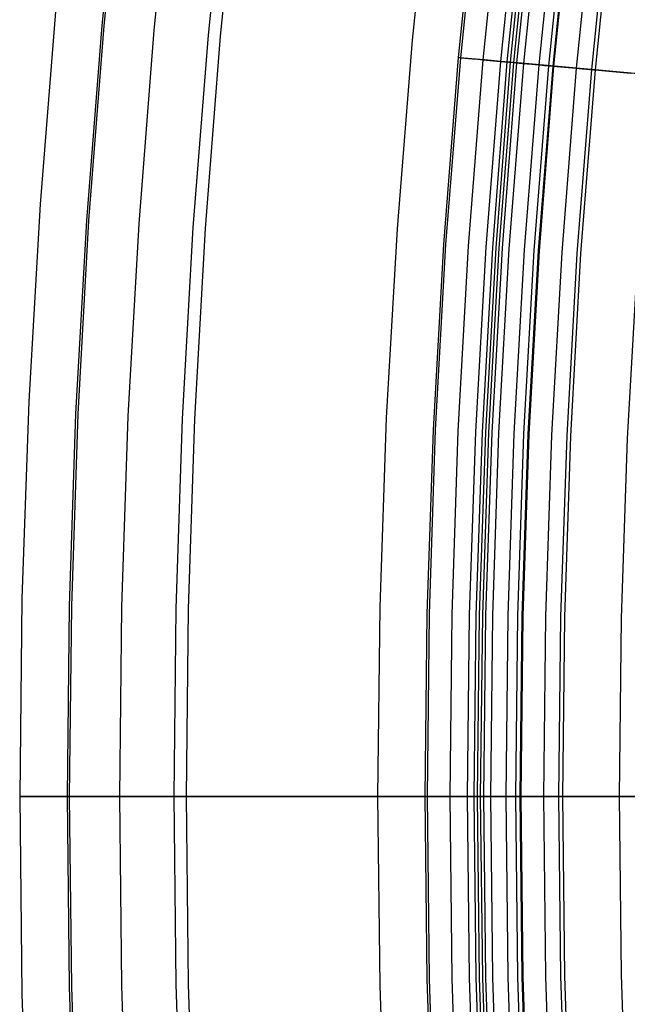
# Model space of a CAD drawing. Header units: millimetres. Extents: x -14 to 488, y -50 to 50.
# Tile 103 of 256: x 261.59 to 264.14, y -0.87 to 3.26. Entities that reach past the tile are written whole.
import ezdxf

# ---------------------------------------------------------------- set-up
doc = ezdxf.new("R2010")
doc.units = ezdxf.units.MM
doc.header["$MEASUREMENT"] = 0
doc.layers.add('Default', color=7, linetype='Continuous')

msp = doc.modelspace()

# ---------------------------------------------------------------- linework, layer by layer
at = {"layer": 'Default'}
for points in [[(263.5303, 11.6897), (263.257, 10.8546), (263.004, 10.0132), (262.7714, 9.1659), (262.5594, 8.3132), (262.3682, 7.4556), (262.1978, 6.5936), (262.0563, 5.777), (261.9336, 4.9573), (261.8297, 4.135), (261.7445, 3.3106), (261.6782, 2.4845), (261.6308, 1.657), (261.6024, 0.8287), (261.5929, 0)], [(264.1075, 0), (264.1158, 0.7476), (264.141, 1.5016), (264.1835, 2.2615), (264.2438, 3.0266), (264.3222, 3.7966), (264.4191, 4.5707), (264.5349, 5.3485), (264.6699, 6.1292), (264.8244, 6.9123), (264.9987, 7.6969), (265.1931, 8.4826), (265.4078, 9.2684), (265.6429, 10.0537), (265.8987, 10.8377), (266.1752, 11.6197)], [(261.7927, 0), (261.8016, 0.799), (261.8285, 1.6048), (261.8739, 2.4169), (261.9383, 3.2346), (262.0221, 4.0575), (262.1257, 4.8849), (262.2494, 5.7161), (262.3937, 6.5504), (262.5588, 7.3873), (262.7451, 8.2259), (262.9529, 9.0655), (263.1823, 9.9053), (263.4336, 10.7446), (263.7069, 11.5825)], [(261.8019, 0), (261.8107, 0.7988), (261.8377, 1.6044), (261.8831, 2.4163), (261.9475, 3.2338), (262.0312, 4.0565), (262.1348, 4.8836), (262.2585, 5.7146), (262.4027, 6.5488), (262.5678, 7.3854), (262.7541, 8.2238), (262.9618, 9.0632), (263.1911, 9.9028), (263.4423, 10.7419), (263.7156, 11.5796)], [(262.0124, 0), (262.0212, 0.7941), (262.0479, 1.595), (262.0931, 2.4021), (262.1571, 3.2149), (262.2404, 4.0327), (262.3433, 4.8551), (262.4663, 5.6812), (262.6097, 6.5105), (262.7738, 7.3422), (262.959, 8.1757), (263.1654, 9.0102), (263.3935, 9.8449), (263.6432, 10.6791), (263.9149, 11.5119)], [(262.2401, 0), (262.2488, 0.7891), (262.2754, 1.5849), (262.3203, 2.3869), (262.3839, 3.1944), (262.4666, 4.0071), (262.5689, 4.8242), (262.6911, 5.645), (262.8336, 6.469), (262.9967, 7.2955), (263.1807, 8.1237), (263.3858, 8.9528), (263.6124, 9.7822), (263.8606, 10.6111), (264.1305, 11.4386)], [(262.2914, 0), (262.3002, 0.788), (262.3267, 1.5826), (262.3715, 2.3834), (262.435, 3.1898), (262.5176, 4.0013), (262.6198, 4.8172), (262.7418, 5.6369), (262.8841, 6.4597), (263.0469, 7.2849), (263.2306, 8.1119), (263.4355, 8.9399), (263.6617, 9.7681), (263.9096, 10.5958), (264.1791, 11.4221)], [(264.9501, 11.2058), (264.6881, 10.4053), (264.4455, 9.5987), (264.2226, 8.7864), (264.0194, 7.969), (263.8361, 7.147), (263.6728, 6.3207), (263.5372, 5.5378), (263.4195, 4.7521), (263.3199, 3.9639), (263.2382, 3.1736), (263.1747, 2.3816), (263.1293, 1.5884), (263.102, 0.7944), (263.0929, 0)], [(264.9501, 11.2058), (264.6881, 10.4053), (264.4455, 9.5987), (264.2226, 8.7864), (264.0194, 7.969), (263.8361, 7.147), (263.6728, 6.3207), (263.5372, 5.5378), (263.4195, 4.7521), (263.3199, 3.9639), (263.2382, 3.1736), (263.1747, 2.3816), (263.1293, 1.5884), (263.102, 0.7944), (263.0929, 0)], [(263.2927, 0), (263.3012, 0.7657), (263.327, 1.538), (263.3705, 2.3162), (263.4322, 3.0999), (263.5125, 3.8884), (263.6118, 4.6813), (263.7304, 5.4779), (263.8686, 6.2775), (264.0269, 7.0795), (264.2054, 7.8831), (264.4045, 8.6878), (264.6244, 9.4926), (264.8652, 10.2969), (265.1272, 11.0999)], [(263.3019, 0), (263.3104, 0.7655), (263.3362, 1.5376), (263.3797, 2.3156), (263.4414, 3.099), (263.5217, 3.8874), (263.6209, 4.6801), (263.7394, 5.4764), (263.8777, 6.2758), (264.0359, 7.0776), (264.2144, 7.881), (264.4134, 8.6854), (264.6332, 9.4901), (264.874, 10.2942), (265.1359, 11.097)], [(263.3968, 0), (263.4053, 0.7634), (263.431, 1.5333), (263.4744, 2.3092), (263.536, 3.0905), (263.616, 3.8767), (263.715, 4.6672), (263.8332, 5.4613), (263.971, 6.2585), (264.1288, 7.0581), (264.3068, 7.8593), (264.5053, 8.6615), (264.7245, 9.464), (264.9646, 10.2658), (265.2258, 11.0664)], [(263.4705, 0), (263.4789, 0.7618), (263.5046, 1.53), (263.5479, 2.3042), (263.6093, 3.0839), (263.6892, 3.8684), (263.7879, 4.6572), (263.9059, 5.4497), (264.0435, 6.2451), (264.2009, 7.043), (264.3785, 7.8425), (264.5766, 8.643), (264.7953, 9.4437), (265.0349, 10.2439), (265.2955, 11.0427)], [(263.498, 0), (263.5065, 0.7612), (263.5321, 1.5288), (263.5754, 2.3024), (263.6367, 3.0814), (263.7165, 3.8653), (263.8152, 4.6535), (263.9331, 5.4453), (264.0705, 6.2401), (264.2278, 7.0373), (264.4053, 7.8362), (264.6032, 8.6361), (264.8218, 9.4361), (265.0612, 10.2356), (265.3216, 11.0339)], [(263.5119, 0), (263.5204, 0.7609), (263.546, 1.5282), (263.5893, 2.3015), (263.6506, 3.0802), (263.7304, 3.8637), (263.829, 4.6516), (263.9468, 5.4431), (264.0842, 6.2376), (264.2415, 7.0345), (264.4189, 7.833), (264.6167, 8.6325), (264.8352, 9.4323), (265.0744, 10.2315), (265.3347, 11.0294)], [(263.525, 0), (263.5335, 0.7606), (263.5591, 1.5276), (263.6023, 2.3006), (263.6636, 3.079), (263.7434, 3.8623), (263.842, 4.6498), (263.9598, 5.441), (264.0971, 6.2352), (264.2543, 7.0318), (264.4316, 7.83), (264.6294, 8.6292), (264.8477, 9.4287), (265.087, 10.2276), (265.3471, 11.0252)], [(263.5387, 0), (263.5471, 0.7603), (263.5728, 1.527), (263.616, 2.2997), (263.6773, 3.0778), (263.757, 3.8607), (263.8555, 4.6479), (263.9733, 5.4388), (264.1105, 6.2327), (264.2677, 7.029), (264.4449, 7.8269), (264.6426, 8.6258), (264.8609, 9.4249), (265.1, 10.2235), (265.3601, 11.0208)], [(263.5676, 0), (263.576, 0.7596), (263.6016, 1.5257), (263.6448, 2.2977), (263.7061, 3.0752), (263.7857, 3.8575), (263.8842, 4.644), (264.0018, 5.4342), (264.139, 6.2275), (264.296, 7.0231), (264.4731, 7.8203), (264.6706, 8.6185), (264.8887, 9.417), (265.1276, 10.2149), (265.3875, 11.0115)], [(263.6321, 0), (263.6405, 0.7582), (263.666, 1.5228), (263.7091, 2.2934), (263.7702, 3.0694), (263.8497, 3.8502), (263.948, 4.6353), (264.0654, 5.424), (264.2023, 6.2157), (264.359, 7.0098), (264.5358, 7.8056), (264.733, 8.6023), (264.9506, 9.3992), (265.1891, 10.1956), (265.4485, 10.9907)], [(263.6724, 0), (263.6809, 0.7573), (263.7064, 1.521), (263.7494, 2.2907), (263.8105, 3.0657), (263.8899, 3.8456), (263.988, 4.6298), (264.1053, 5.4176), (264.242, 6.2084), (264.3986, 7.0015), (264.5751, 7.7964), (264.772, 8.5921), (264.9895, 9.3881), (265.2276, 10.1836), (265.4867, 10.9777)], [(263.6904, 0), (263.6988, 0.7569), (263.7243, 1.5202), (263.7673, 2.2895), (263.8283, 3.0641), (263.9077, 3.8436), (264.0058, 4.6274), (264.123, 5.4147), (264.2597, 6.2051), (264.4161, 6.9979), (264.5926, 7.7923), (264.7894, 8.5876), (265.0067, 9.3832), (265.2448, 10.1782), (265.5037, 10.972)], [(263.6942, 0), (263.7026, 0.7568), (263.7281, 1.5201), (263.7712, 2.2892), (263.8322, 3.0638), (263.9115, 3.8432), (264.0096, 4.6268), (264.1268, 5.4141), (264.2635, 6.2044), (264.4199, 6.9971), (264.5964, 7.7914), (264.7931, 8.5866), (265.0104, 9.3821), (265.2484, 10.1771), (265.5074, 10.9707)], [(263.7899, 0), (263.7983, 0.7547), (263.8237, 1.5158), (263.8666, 2.2828), (263.9274, 3.0552), (264.0065, 3.8324), (264.1044, 4.6139), (264.2212, 5.3989), (264.3575, 6.187), (264.5135, 6.9774), (264.6895, 7.7695), (264.8857, 8.5626), (265.1024, 9.3558), (265.3397, 10.1485), (265.5979, 10.94)], [(263.8532, 0), (263.8615, 0.7533), (263.8869, 1.513), (263.9298, 2.2786), (263.9905, 3.0495), (264.0695, 3.8253), (264.1671, 4.6053), (264.2838, 5.3889), (264.4198, 6.1755), (264.5755, 6.9645), (264.7511, 7.7551), (264.947, 8.5466), (265.1632, 9.3384), (265.4001, 10.1296), (265.6578, 10.9196)], [(263.869, 0), (263.8773, 0.7529), (263.9027, 1.5123), (263.9455, 2.2775), (264.0062, 3.0481), (264.0851, 3.8235), (264.1827, 4.6031), (264.2993, 5.3864), (264.4353, 6.1726), (264.5909, 6.9612), (264.7665, 7.7515), (264.9622, 8.5426), (265.1784, 9.334), (265.4152, 10.1249), (265.6728, 10.9145)], [(262.2494, -5.7161), (262.1257, -4.8849), (262.0221, -4.0575), (261.9383, -3.2346), (261.8739, -2.4169), (261.8285, -1.6048), (261.8016, -0.799), (261.7927, 0)], [(262.2585, -5.7146), (262.1348, -4.8836), (262.0312, -4.0565), (261.9475, -3.2338), (261.8831, -2.4163), (261.8377, -1.6044), (261.8107, -0.7988), (261.8019, 0)], [(262.4663, -5.6812), (262.3433, -4.8551), (262.2404, -4.0327), (262.1571, -3.2149), (262.0931, -2.4021), (262.0479, -1.595), (262.0212, -0.7941), (262.0124, 0)], [(262.6911, -5.645), (262.5689, -4.8242), (262.4666, -4.0071), (262.3839, -3.1944), (262.3203, -2.3869), (262.2754, -1.5849), (262.2488, -0.7891), (262.2401, 0)], [(262.7418, -5.6369), (262.6198, -4.8172), (262.5176, -4.0013), (262.435, -3.1898), (262.3715, -2.3834), (262.3267, -1.5826), (262.3002, -0.788), (262.2914, 0)], [(263.7304, -5.4779), (263.6118, -4.6813), (263.5125, -3.8884), (263.4322, -3.0999), (263.3705, -2.3162), (263.327, -1.538), (263.3012, -0.7657), (263.2927, 0)], [(263.7394, -5.4764), (263.6209, -4.6801), (263.5217, -3.8874), (263.4414, -3.099), (263.3797, -2.3156), (263.3362, -1.5376), (263.3104, -0.7655), (263.3019, 0)], [(263.8332, -5.4613), (263.715, -4.6672), (263.616, -3.8767), (263.536, -3.0905), (263.4744, -2.3092), (263.431, -1.5333), (263.4053, -0.7634), (263.3968, 0)], [(263.9059, -5.4497), (263.7879, -4.6572), (263.6892, -3.8684), (263.6093, -3.0839), (263.5479, -2.3042), (263.5046, -1.53), (263.4789, -0.7618), (263.4705, 0)], [(264.1053, -5.4176), (263.988, -4.6298), (263.8899, -3.8456), (263.8105, -3.0657), (263.7494, -2.2907), (263.7064, -1.521), (263.6809, -0.7573), (263.6724, 0)], [(264.123, -5.4147), (264.0058, -4.6274), (263.9077, -3.8436), (263.8283, -3.0641), (263.7673, -2.2895), (263.7243, -1.5202), (263.6988, -0.7569), (263.6904, 0)], [(268.9196, -17.8387), (268.4741, -17.0967), (268.049, -16.3461), (267.6446, -15.5876), (267.261, -14.8222), (266.8983, -14.0507), (266.5567, -13.2738), (266.236, -12.4925), (265.9365, -11.7075), (265.6578, -10.9196), (265.4001, -10.1296), (265.1632, -9.3384), (264.947, -8.5466), (264.7511, -7.7551), (264.5755, -6.9645), (264.4198, -6.1755), (264.2838, -5.3889), (264.1671, -4.6053), (264.0695, -3.8253), (263.9905, -3.0495), (263.9298, -2.2786), (263.8869, -1.513), (263.8615, -0.7533), (263.8532, 0)], [(268.933, -17.8305), (268.4877, -17.0888), (268.0629, -16.3385), (267.6587, -15.5804), (267.2752, -14.8153), (266.9127, -14.0442), (266.5712, -13.2677), (266.2507, -12.4867), (265.9513, -11.702), (265.6728, -10.9145), (265.4152, -10.1249), (265.1784, -9.334), (264.9622, -8.5426), (264.7665, -7.7515), (264.5909, -6.9612), (264.4353, -6.1726), (264.2993, -5.3864), (264.1827, -4.6031), (264.0851, -3.8235), (264.0062, -3.0481), (263.9455, -2.2775), (263.9027, -1.5123), (263.8773, -0.7529), (263.869, 0)], [(269.136, -17.7051), (268.6938, -16.9686), (268.2719, -16.2236), (267.8705, -15.4708), (267.4898, -14.7112), (267.1299, -13.9454), (266.7907, -13.1744), (266.4725, -12.3989), (266.1752, -11.6197), (265.8987, -10.8377), (265.6429, -10.0537), (265.4078, -9.2684), (265.1931, -8.4826), (264.9987, -7.6969), (264.8244, -6.9123), (264.6699, -6.1292), (264.5349, -5.3485), (264.4191, -4.5707), (264.3222, -3.7966), (264.2438, -3.0266), (264.1835, -2.2615), (264.141, -1.5016), (264.1158, -0.7476), (264.1075, 0)], [(261.5929, 0), (261.6024, -0.8287), (261.6308, -1.657), (261.6782, -2.4844), (261.7445, -3.3106), (261.8297, -4.135), (261.9336, -4.9572), (262.0563, -5.7769)], [(263.0929, 0), (263.102, -0.7944), (263.1293, -1.5884), (263.1747, -2.3816), (263.2382, -3.1735), (263.3199, -3.9638), (263.4195, -4.752), (263.5372, -5.5377)], [(263.0929, 0), (263.102, -0.7944), (263.1293, -1.5884), (263.1747, -2.3816), (263.2382, -3.1735), (263.3199, -3.9638), (263.4195, -4.752), (263.5372, -5.5377)], [(263.9331, -5.4453), (263.8152, -4.6535), (263.7165, -3.8653), (263.6367, -3.0814), (263.5754, -2.3024), (263.5321, -1.5288), (263.5065, -0.7612), (263.498, 0)], [(263.9468, -5.4431), (263.829, -4.6516), (263.7304, -3.8637), (263.6506, -3.0802), (263.5893, -2.3015), (263.546, -1.5282), (263.5204, -0.7609), (263.5119, 0)], [(263.9598, -5.441), (263.842, -4.6498), (263.7434, -3.8623), (263.6636, -3.079), (263.6023, -2.3006), (263.5591, -1.5276), (263.5335, -0.7606), (263.525, 0)], [(263.9733, -5.4388), (263.8555, -4.6479), (263.757, -3.8607), (263.6773, -3.0778), (263.616, -2.2997), (263.5728, -1.527), (263.5471, -0.7603), (263.5387, 0)], [(264.0018, -5.4342), (263.8842, -4.644), (263.7857, -3.8575), (263.7061, -3.0752), (263.6448, -2.2977), (263.6016, -1.5257), (263.576, -0.7596), (263.5676, 0)], [(264.0654, -5.424), (263.948, -4.6353), (263.8497, -3.8502), (263.7702, -3.0694), (263.7091, -2.2934), (263.666, -1.5228), (263.6405, -0.7582), (263.6321, 0)], [(264.1268, -5.4141), (264.0096, -4.6268), (263.9115, -3.8432), (263.8322, -3.0638), (263.7712, -2.2892), (263.7281, -1.5201), (263.7026, -0.7568), (263.6942, 0)], [(264.2212, -5.3989), (264.1044, -4.6139), (264.0065, -3.8324), (263.9274, -3.0552), (263.8666, -2.2828), (263.8237, -1.5158), (263.7983, -0.7547), (263.7899, 0)]]:
    msp.add_lwpolyline(points, dxfattribs=at)
at = {"layer": 'Default', "extrusion": (0.086696, 0.996097, -0.016581)}
msp.add_lwpolyline([(-262.1388, 108.411), (-262.0439, 108.4291)], dxfattribs=at)
at = {"layer": 'Default', "extrusion": (0, 1, 0)}
for points in [[(-264.5929, 24.7553), (-264.5925, 24.722), (-264.5914, 24.6885), (-264.5895, 24.6546), (-264.5868, 24.6206), (-264.5833, 24.5863), (-264.579, 24.5518), (-264.5739, 24.5172), (-264.5678, 24.4824), (-264.561, 24.4475), (-264.5532, 24.4126), (-264.5445, 24.3776), (-264.535, 24.3426), (-264.5245, 24.3076), (-264.5131, 24.2727), (-264.5008, 24.2379), (-264.4876, 24.2032), (-264.4734, 24.1687), (-264.4583, 24.1343), (-264.4423, 24.1002), (-264.4253, 24.0664), (-264.4074, 24.0329), (-264.3886, 23.9997), (-264.369, 23.9669), (-264.3484, 23.9345), (-264.3269, 23.9026), (-264.3046, 23.8712), (-264.2814, 23.8402), (-264.2574, 23.8099), (-264.2326, 23.7801), (-264.207, 23.751), (-264.1806, 23.7225), (-264.1535, 23.6947), (-264.1257, 23.6676), (-264.0972, 23.6412), (-264.0681, 23.6156), (-264.0383, 23.5908), (-264.008, 23.5668), (-263.9771, 23.5436), (-263.9456, 23.5213), (-263.9137, 23.4998), (-263.8813, 23.4793), (-263.8485, 23.4596), (-263.8153, 23.4408), (-263.7818, 23.4229), (-263.748, 23.406), (-263.7139, 23.3899), (-263.6796, 23.3748), (-263.645, 23.3607), (-263.6103, 23.3474), (-263.5755, 23.3351), (-263.5406, 23.3237), (-263.5056, 23.3132), (-263.4706, 23.3037), (-263.4356, 23.295), (-263.4007, 23.2873), (-263.3658, 23.2804), (-263.3311, 23.2744), (-263.2964, 23.2692), (-263.2619, 23.2649), (-263.2277, 23.2614), (-263.1936, 23.2587), (-263.1598, 23.2568), (-263.1262, 23.2557), (-263.0929, 23.2553), (-263.0596, 23.2557), (-263.026, 23.2568), (-262.9922, 23.2587), (-262.9581, 23.2614), (-262.9238, 23.2649), (-262.8893, 23.2692), (-262.8547, 23.2744), (-262.8199, 23.2804), (-262.7851, 23.2873), (-262.7501, 23.295), (-262.7151, 23.3037), (-262.6801, 23.3132), (-262.6452, 23.3237), (-262.6103, 23.3351), (-262.5754, 23.3474), (-262.5407, 23.3607), (-262.5062, 23.3748), (-262.4719, 23.3899), (-262.4378, 23.406), (-262.4039, 23.4229), (-262.3704, 23.4408), (-262.3372, 23.4596), (-262.3044, 23.4793), (-262.2721, 23.4998), (-262.2401, 23.5213), (-262.2087, 23.5436), (-262.1778, 23.5668), (-262.1474, 23.5908), (-262.1177, 23.6156), (-262.0885, 23.6412), (-262.06, 23.6676), (-262.0322, 23.6947), (-262.0051, 23.7225), (-261.9788, 23.751), (-261.9532, 23.7801), (-261.9284, 23.8099), (-261.9043, 23.8402), (-261.8812, 23.8712), (-261.8588, 23.9026), (-261.8374, 23.9345), (-261.8168, 23.9669), (-261.7971, 23.9997), (-261.7783, 24.0329), (-261.7605, 24.0664), (-261.7435, 24.1002), (-261.7275, 24.1343), (-261.7124, 24.1687), (-261.6982, 24.2032), (-261.685, 24.2379), (-261.6726, 24.2727), (-261.6613, 24.3076), (-261.6508, 24.3426), (-261.6412, 24.3776), (-261.6326, 24.4126), (-261.6248, 24.4475), (-261.6179, 24.4824), (-261.6119, 24.5172), (-261.6068, 24.5518), (-261.6024, 24.5863), (-261.5989, 24.6206), (-261.5963, 24.6546), (-261.5944, 24.6885), (-261.5932, 24.722), (-261.5929, 24.7553)], [(-261.5929, 24.7553), (-261.5932, 24.7886), (-261.5944, 24.8222), (-261.5963, 24.856), (-261.5989, 24.8901), (-261.6024, 24.9244), (-261.6068, 24.9589), (-261.6119, 24.9935), (-261.6179, 25.0283), (-261.6248, 25.0632), (-261.6326, 25.0981), (-261.6412, 25.1331), (-261.6508, 25.1681), (-261.6613, 25.203), (-261.6726, 25.238), (-261.685, 25.2728), (-261.6982, 25.3075), (-261.7124, 25.342), (-261.7275, 25.3764), (-261.7435, 25.4105), (-261.7605, 25.4443), (-261.7783, 25.4778), (-261.7971, 25.511), (-261.8168, 25.5438), (-261.8374, 25.5762), (-261.8588, 25.6081), (-261.8812, 25.6395), (-261.9043, 25.6704), (-261.9284, 25.7008), (-261.9532, 25.7306), (-261.9788, 25.7597), (-262.0051, 25.7882), (-262.0322, 25.816), (-262.06, 25.8431), (-262.0885, 25.8695), (-262.1177, 25.8951), (-262.1474, 25.9199), (-262.1778, 25.9439), (-262.2087, 25.967), (-262.2401, 25.9894), (-262.2721, 26.0108), (-262.3044, 26.0314), (-262.3372, 26.0511), (-262.3704, 26.0699), (-262.4039, 26.0878), (-262.4378, 26.1047), (-262.4719, 26.1208), (-262.5062, 26.1359), (-262.5407, 26.15), (-262.5754, 26.1633), (-262.6103, 26.1756), (-262.6452, 26.187), (-262.6801, 26.1974), (-262.7151, 26.207), (-262.7501, 26.2157), (-262.7851, 26.2234), (-262.8199, 26.2303), (-262.8547, 26.2363), (-262.8893, 26.2415), (-262.9238, 26.2458), (-262.9581, 26.2493), (-262.9922, 26.252), (-263.026, 26.2538), (-263.0596, 26.255), (-263.0929, 26.2553), (-263.1262, 26.255), (-263.1598, 26.2538), (-263.1936, 26.252), (-263.2277, 26.2493), (-263.2619, 26.2458), (-263.2964, 26.2415), (-263.3311, 26.2363), (-263.3658, 26.2303), (-263.4007, 26.2234), (-263.4356, 26.2157), (-263.4706, 26.207), (-263.5056, 26.1974), (-263.5406, 26.187), (-263.5755, 26.1756), (-263.6103, 26.1633), (-263.645, 26.15), (-263.6796, 26.1359), (-263.7139, 26.1208), (-263.748, 26.1047), (-263.7818, 26.0878), (-263.8153, 26.0699), (-263.8485, 26.0511), (-263.8813, 26.0314), (-263.9137, 26.0108), (-263.9456, 25.9894), (-263.9771, 25.967), (-264.008, 25.9439), (-264.0383, 25.9199), (-264.0681, 25.8951), (-264.0972, 25.8695), (-264.1257, 25.8431), (-264.1535, 25.816), (-264.1806, 25.7882), (-264.207, 25.7597), (-264.2326, 25.7306), (-264.2574, 25.7008), (-264.2814, 25.6704), (-264.3046, 25.6395), (-264.3269, 25.6081), (-264.3484, 25.5762), (-264.369, 25.5438), (-264.3886, 25.511), (-264.4074, 25.4778), (-264.4253, 25.4443), (-264.4423, 25.4105), (-264.4583, 25.3764), (-264.4734, 25.342), (-264.4876, 25.3075), (-264.5008, 25.2728), (-264.5131, 25.238), (-264.5245, 25.203), (-264.535, 25.1681), (-264.5445, 25.1331), (-264.5532, 25.0981), (-264.561, 25.0632), (-264.5678, 25.0283), (-264.5739, 24.9935), (-264.579, 24.9589), (-264.5833, 24.9244), (-264.5868, 24.8901), (-264.5895, 24.856), (-264.5914, 24.8222), (-264.5925, 24.7886), (-264.5929, 24.7553)], [(-264.5929, 24.7553), (-264.5925, 24.722), (-264.5914, 24.6885), (-264.5895, 24.6546), (-264.5868, 24.6206), (-264.5833, 24.5863), (-264.579, 24.5518), (-264.5739, 24.5172), (-264.5678, 24.4824), (-264.561, 24.4475), (-264.5532, 24.4126), (-264.5445, 24.3776), (-264.535, 24.3426), (-264.5245, 24.3076), (-264.5131, 24.2727), (-264.5008, 24.2379), (-264.4876, 24.2032), (-264.4734, 24.1687), (-264.4583, 24.1343), (-264.4423, 24.1002), (-264.4253, 24.0664), (-264.4074, 24.0329), (-264.3886, 23.9997), (-264.369, 23.9669), (-264.3484, 23.9345), (-264.3269, 23.9026), (-264.3046, 23.8712), (-264.2814, 23.8402), (-264.2574, 23.8099), (-264.2326, 23.7801), (-264.207, 23.751), (-264.1806, 23.7225), (-264.1535, 23.6947), (-264.1257, 23.6676), (-264.0972, 23.6412), (-264.0681, 23.6156), (-264.0383, 23.5908), (-264.008, 23.5668), (-263.9771, 23.5436), (-263.9456, 23.5213), (-263.9137, 23.4998), (-263.8813, 23.4793), (-263.8485, 23.4596), (-263.8153, 23.4408), (-263.7818, 23.4229), (-263.748, 23.406), (-263.7139, 23.3899), (-263.6796, 23.3748), (-263.645, 23.3607), (-263.6103, 23.3474), (-263.5755, 23.3351), (-263.5406, 23.3237), (-263.5056, 23.3132), (-263.4706, 23.3037), (-263.4356, 23.295), (-263.4007, 23.2873), (-263.3658, 23.2804), (-263.3311, 23.2744), (-263.2964, 23.2692), (-263.2619, 23.2649), (-263.2277, 23.2614), (-263.1936, 23.2587), (-263.1598, 23.2568), (-263.1262, 23.2557), (-263.0929, 23.2553), (-263.0596, 23.2557), (-263.026, 23.2568), (-262.9922, 23.2587), (-262.9581, 23.2614), (-262.9238, 23.2649), (-262.8893, 23.2692), (-262.8547, 23.2744), (-262.8199, 23.2804), (-262.7851, 23.2873), (-262.7501, 23.295), (-262.7151, 23.3037), (-262.6801, 23.3132), (-262.6452, 23.3237), (-262.6103, 23.3351), (-262.5754, 23.3474), (-262.5407, 23.3607), (-262.5062, 23.3748), (-262.4719, 23.3899), (-262.4378, 23.406), (-262.4039, 23.4229), (-262.3704, 23.4408), (-262.3372, 23.4596), (-262.3044, 23.4793), (-262.2721, 23.4998), (-262.2401, 23.5213), (-262.2087, 23.5436), (-262.1778, 23.5668), (-262.1474, 23.5908), (-262.1177, 23.6156), (-262.0885, 23.6412), (-262.06, 23.6676), (-262.0322, 23.6947), (-262.0051, 23.7225), (-261.9788, 23.751), (-261.9532, 23.7801), (-261.9284, 23.8099), (-261.9043, 23.8402), (-261.8812, 23.8712), (-261.8588, 23.9026), (-261.8374, 23.9345), (-261.8168, 23.9669), (-261.7971, 23.9997), (-261.7783, 24.0329), (-261.7605, 24.0664), (-261.7435, 24.1002), (-261.7275, 24.1343), (-261.7124, 24.1687), (-261.6982, 24.2032), (-261.685, 24.2379), (-261.6726, 24.2727), (-261.6613, 24.3076), (-261.6508, 24.3426), (-261.6412, 24.3776), (-261.6326, 24.4126), (-261.6248, 24.4475), (-261.6179, 24.4824), (-261.6119, 24.5172), (-261.6068, 24.5518), (-261.6024, 24.5863), (-261.5989, 24.6206), (-261.5963, 24.6546), (-261.5944, 24.6885), (-261.5932, 24.722), (-261.5929, 24.7553)], [(-261.5929, 24.7553), (-261.5932, 24.7886), (-261.5944, 24.8222), (-261.5963, 24.856), (-261.5989, 24.8901), (-261.6024, 24.9244), (-261.6068, 24.9589), (-261.6119, 24.9935), (-261.6179, 25.0283), (-261.6248, 25.0632), (-261.6326, 25.0981), (-261.6412, 25.1331), (-261.6508, 25.1681), (-261.6613, 25.203), (-261.6726, 25.238), (-261.685, 25.2728), (-261.6982, 25.3075), (-261.7124, 25.342), (-261.7275, 25.3764), (-261.7435, 25.4105), (-261.7605, 25.4443), (-261.7783, 25.4778), (-261.7971, 25.511), (-261.8168, 25.5438), (-261.8374, 25.5762), (-261.8588, 25.6081), (-261.8812, 25.6395), (-261.9043, 25.6704), (-261.9284, 25.7008), (-261.9532, 25.7306), (-261.9788, 25.7597), (-262.0051, 25.7882), (-262.0322, 25.816), (-262.06, 25.8431), (-262.0885, 25.8695), (-262.1177, 25.8951), (-262.1474, 25.9199), (-262.1778, 25.9439), (-262.2087, 25.967), (-262.2401, 25.9894), (-262.2721, 26.0108), (-262.3044, 26.0314), (-262.3372, 26.0511), (-262.3704, 26.0699), (-262.4039, 26.0878), (-262.4378, 26.1047), (-262.4719, 26.1208), (-262.5062, 26.1359), (-262.5407, 26.15), (-262.5754, 26.1633), (-262.6103, 26.1756), (-262.6452, 26.187), (-262.6801, 26.1974), (-262.7151, 26.207), (-262.7501, 26.2157), (-262.7851, 26.2234), (-262.8199, 26.2303), (-262.8547, 26.2363), (-262.8893, 26.2415), (-262.9238, 26.2458), (-262.9581, 26.2493), (-262.9922, 26.252), (-263.026, 26.2538), (-263.0596, 26.255), (-263.0929, 26.2553), (-263.1262, 26.255), (-263.1598, 26.2538), (-263.1936, 26.252), (-263.2277, 26.2493), (-263.2619, 26.2458), (-263.2964, 26.2415), (-263.3311, 26.2363), (-263.3658, 26.2303), (-263.4007, 26.2234), (-263.4356, 26.2157), (-263.4706, 26.207), (-263.5056, 26.1974), (-263.5406, 26.187), (-263.5755, 26.1756), (-263.6103, 26.1633), (-263.645, 26.15), (-263.6796, 26.1359), (-263.7139, 26.1208), (-263.748, 26.1047), (-263.7818, 26.0878), (-263.8153, 26.0699), (-263.8485, 26.0511), (-263.8813, 26.0314), (-263.9137, 26.0108), (-263.9456, 25.9894), (-263.9771, 25.967), (-264.008, 25.9439), (-264.0383, 25.9199), (-264.0681, 25.8951), (-264.0972, 25.8695), (-264.1257, 25.8431), (-264.1535, 25.816), (-264.1806, 25.7882), (-264.207, 25.7597), (-264.2326, 25.7306), (-264.2574, 25.7008), (-264.2814, 25.6704), (-264.3046, 25.6395), (-264.3269, 25.6081), (-264.3484, 25.5762), (-264.369, 25.5438), (-264.3886, 25.511), (-264.4074, 25.4778), (-264.4253, 25.4443), (-264.4423, 25.4105), (-264.4583, 25.3764), (-264.4734, 25.342), (-264.4876, 25.3075), (-264.5008, 25.2728), (-264.5131, 25.238), (-264.5245, 25.203), (-264.535, 25.1681), (-264.5445, 25.1331), (-264.5532, 25.0981), (-264.561, 25.0632), (-264.5678, 25.0283), (-264.5739, 24.9935), (-264.579, 24.9589), (-264.5833, 24.9244), (-264.5868, 24.8901), (-264.5895, 24.856), (-264.5914, 24.8222), (-264.5925, 24.7886), (-264.5929, 24.7553)]]:
    msp.add_lwpolyline(points, dxfattribs=at)
at = {"layer": 'Default'}
for points in [[(264.1836, 3.0321, 19.85), (264.1238, 3.0375, 19.666), (264.0645, 3.0428, 19.4661), (264.0062, 3.0481, 19.2492), (263.9491, 3.0532, 19.0146), (263.8935, 3.0582, 18.7616), (263.8398, 3.0631, 18.4896), (263.7882, 3.0677, 18.1978), (263.739, 3.0722, 17.8856), (263.6926, 3.0764, 17.5523), (263.6093, 3.0839, 16.8199), (263.5406, 3.0901, 15.9953), (263.4884, 3.0948, 15.073), (263.4547, 3.0978, 14.0477), (263.4322, 3.0999, 6.8571), (263.4339, 3.0997, 6.6768), (263.4389, 3.0993, 6.5005), (263.4471, 3.0985, 6.328), (263.4587, 3.0975, 6.1595), (263.4734, 3.0962, 5.995), (263.4912, 3.0945, 5.8344), (263.5121, 3.0927, 5.6777), (263.536, 3.0905, 5.5249), (263.5628, 3.0881, 5.3761), (263.5925, 3.0854, 5.2312), (263.6251, 3.0825, 5.0901), (263.6604, 3.0793, 4.9527), (263.6985, 3.0758, 4.8191), (263.7392, 3.0722, 4.6892), (263.7825, 3.0683, 4.5629), (263.8283, 3.0641, 4.4401), (263.8767, 3.0598, 4.3209), (263.9275, 3.0552, 4.2051), (263.9808, 3.0504, 4.0926), (264.0366, 3.0453, 3.9832), (264.0949, 3.0401, 3.8769), (264.1557, 3.0346, 3.7736)], [(264.4929, 3.0042, 50.6988), (263.9274, 3.0552, 40.8885), (263.6506, 3.0802, 33.3186), (263.6263, 3.0824, 31.5171), (263.6367, 3.0814, 30.987), (263.6472, 3.0805, 30.7366), (263.6615, 3.0792, 30.4965), (263.6797, 3.0775, 30.267), (263.7018, 3.0755, 30.0486), (263.728, 3.0732, 29.8417), (263.7584, 3.0704, 29.6466), (263.7752, 3.0689, 29.5536), (263.7931, 3.0673, 29.4637), (263.8121, 3.0656, 29.3769), (263.8322, 3.0638, 29.2934), (263.8534, 3.0619, 29.2124), (263.8759, 3.0598, 29.1332), (263.8996, 3.0577, 29.056), (263.9244, 3.0555, 28.9806), (263.9502, 3.0531, 28.9071), (263.977, 3.0507, 28.8356), (264.0047, 3.0482, 28.766), (264.0333, 3.0456, 28.6984), (264.0627, 3.043, 28.6328), (264.0928, 3.0403, 28.5692), (264.1235, 3.0375, 28.5076), (264.1549, 3.0347, 28.448)], [(264.1577, 0, 22.7184), (264.1159, 0, 22.683), (264.0746, 0, 22.6467), (263.9929, 0, 22.571), (263.9123, 0, 22.4913), (263.8323, 0, 22.4075), (263.7525, 0, 22.3195), (263.6724, 0, 22.2272), (263.5907, 0, 22.1289), (263.5084, 0, 22.0254), (263.4258, 0, 21.9159), (263.3431, 0, 21.7997), (263.2606, 0, 21.6761), (263.1783, 0, 21.5444), (263.0966, 0, 21.4039), (263.0155, 0, 21.2538), (262.9353, 0, 21.0935), (262.8563, 0, 20.9221), (262.7786, 0, 20.7391), (262.7023, 0, 20.5436), (262.6278, 0, 20.335), (262.5552, 0, 20.1125), (262.4846, 0, 19.8754), (262.4164, 0, 19.623), (262.3507, 0, 19.3546), (262.2877, 0, 19.0695), (262.2276, 0, 18.7669), (262.1706, 0, 18.4462), (262.1169, 0, 18.1065), (262.0668, 0, 17.7473), (261.9777, 0, 16.9671), (261.9051, 0, 16.0998), (261.8505, 0, 15.1397), (261.8156, 0, 14.0812), (261.7927, 0, 6.8575), (261.7946, 0, 6.6488), (261.8004, 0, 6.4432), (261.8102, 0, 6.2407), (261.8239, 0, 6.0413), (261.8415, 0, 5.845), (261.863, 0, 5.6519), (261.8884, 0, 5.4619), (261.9178, 0, 5.275), (261.9511, 0, 5.0912), (261.9883, 0, 4.9107), (262.0294, 0, 4.7332), (262.0744, 0, 4.559), (262.1233, 0, 4.3879), (262.1761, 0, 4.2199), (262.2328, 0, 4.0552), (262.2935, 0, 3.8936), (262.358, 0, 3.7353), (262.4264, 0, 3.5801), (262.4988, 0, 3.4281), (262.575, 0, 3.2793), (262.6552, 0, 3.1338), (262.7392, 0, 2.9915), (262.8271, 0, 2.8524), (262.9189, 0, 2.7165), (263.0146, 0, 2.5839), (263.1142, 0, 2.4545), (263.2177, 0, 2.3283), (263.3251, 0, 2.2055), (263.4363, 0, 2.0858), (263.5514, 0, 1.9695), (263.6704, 0, 1.8564), (263.7933, 0, 1.7466), (263.9201, 0, 1.6401), (264.0508, 0, 1.5369), (264.1853, 0, 1.437)], [(264.1577, 0, 22.7184), (264.1159, 0, 22.683), (264.0746, 0, 22.6467), (263.9929, 0, 22.571), (263.9123, 0, 22.4913), (263.8323, 0, 22.4075), (263.7525, 0, 22.3195), (263.6724, 0, 22.2272), (263.5907, 0, 22.1289), (263.5084, 0, 22.0254), (263.4258, 0, 21.9159), (263.3431, 0, 21.7997), (263.2606, 0, 21.6761), (263.1783, 0, 21.5444), (263.0966, 0, 21.4039), (263.0155, 0, 21.2538), (262.9353, 0, 21.0935), (262.8563, 0, 20.9221), (262.7786, 0, 20.7391), (262.7023, 0, 20.5436), (262.6278, 0, 20.335), (262.5552, 0, 20.1125), (262.4846, 0, 19.8754), (262.4164, 0, 19.623), (262.3507, 0, 19.3546), (262.2877, 0, 19.0695), (262.2276, 0, 18.7669), (262.1706, 0, 18.4462), (262.1169, 0, 18.1065), (262.0668, 0, 17.7473), (261.9777, 0, 16.9671), (261.9051, 0, 16.0998), (261.8505, 0, 15.1397), (261.8156, 0, 14.0812), (261.7927, 0, 6.8575), (261.7946, 0, 6.6488), (261.8004, 0, 6.4432), (261.8102, 0, 6.2407), (261.8239, 0, 6.0413), (261.8415, 0, 5.845), (261.863, 0, 5.6519), (261.8884, 0, 5.4619), (261.9178, 0, 5.275), (261.9511, 0, 5.0912), (261.9883, 0, 4.9107), (262.0294, 0, 4.7332), (262.0744, 0, 4.559), (262.1233, 0, 4.3879), (262.1761, 0, 4.2199), (262.2328, 0, 4.0552), (262.2935, 0, 3.8936), (262.358, 0, 3.7353), (262.4264, 0, 3.5801), (262.4988, 0, 3.4281), (262.575, 0, 3.2793), (262.6552, 0, 3.1338), (262.7392, 0, 2.9915), (262.8271, 0, 2.8524), (262.9189, 0, 2.7165), (263.0146, 0, 2.5839), (263.1142, 0, 2.4545), (263.2177, 0, 2.3283), (263.3251, 0, 2.2055), (263.4363, 0, 2.0858), (263.5514, 0, 1.9695), (263.6704, 0, 1.8564), (263.7933, 0, 1.7466), (263.9201, 0, 1.6401), (264.0508, 0, 1.5369), (264.1853, 0, 1.437)], [(264.2074, 0, 64.687), (263.3966, 0, 57.0991), (262.857, 0, 50.7457), (262.2914, 0, 40.9564), (262.0124, 0, 33.3543), (261.9876, 0, 31.5056), (261.9988, 0, 30.9369), (262.0102, 0, 30.6621), (262.026, 0, 30.3937), (262.0467, 0, 30.1321), (262.0728, 0, 29.8772), (262.1047, 0, 29.6292), (262.1429, 0, 29.3882), (262.1879, 0, 29.1545), (262.213, 0, 29.0403), (262.2401, 0, 28.928), (262.269, 0, 28.8176), (262.2998, 0, 28.7091), (262.3324, 0, 28.6024), (262.3668, 0, 28.4977), (262.403, 0, 28.3949), (262.4408, 0, 28.2941), (262.4802, 0, 28.1953), (262.5212, 0, 28.0985), (262.5638, 0, 28.0038), (262.6078, 0, 27.9111), (262.6533, 0, 27.8204), (262.7002, 0, 27.7319), (262.7483, 0, 27.6455), (262.7978, 0, 27.5612), (262.8485, 0, 27.4791), (262.9005, 0, 27.3992), (262.9535, 0, 27.3215), (263.0077, 0, 27.246), (263.0628, 0, 27.1728), (263.119, 0, 27.1018), (263.1762, 0, 27.0331), (263.2342, 0, 26.9667), (263.2931, 0, 26.9027), (263.3528, 0, 26.841), (263.4132, 0, 26.7817), (263.4743, 0, 26.7248), (263.5361, 0, 26.6704), (263.5985, 0, 26.6183), (263.6615, 0, 26.5688), (263.7249, 0, 26.5217), (263.7889, 0, 26.4771), (263.8532, 0, 26.435), (263.9141, 0, 26.3978), (263.9758, 0, 26.3627), (264.0385, 0, 26.3297), (264.0703, 0, 26.314), (264.1026, 0, 26.2989), (264.1354, 0, 26.2842), (264.1686, 0, 26.27)], [(264.2074, 0, 64.687), (263.3966, 0, 57.0991), (262.857, 0, 50.7457), (262.2914, 0, 40.9564), (262.0124, 0, 33.3543), (261.9876, 0, 31.5056), (261.9988, 0, 30.9369), (262.0102, 0, 30.6621), (262.026, 0, 30.3937), (262.0467, 0, 30.1321), (262.0728, 0, 29.8772), (262.1047, 0, 29.6292), (262.1429, 0, 29.3882), (262.1879, 0, 29.1545), (262.213, 0, 29.0403), (262.2401, 0, 28.928), (262.269, 0, 28.8176), (262.2998, 0, 28.7091), (262.3324, 0, 28.6024), (262.3668, 0, 28.4977), (262.403, 0, 28.3949), (262.4408, 0, 28.2941), (262.4802, 0, 28.1953), (262.5212, 0, 28.0985), (262.5638, 0, 28.0038), (262.6078, 0, 27.9111), (262.6533, 0, 27.8204), (262.7002, 0, 27.7319), (262.7483, 0, 27.6455), (262.7978, 0, 27.5612), (262.8485, 0, 27.4791), (262.9005, 0, 27.3992), (262.9535, 0, 27.3215), (263.0077, 0, 27.246), (263.0628, 0, 27.1728), (263.119, 0, 27.1018), (263.1762, 0, 27.0331), (263.2342, 0, 26.9667), (263.2931, 0, 26.9027), (263.3528, 0, 26.841), (263.4132, 0, 26.7817), (263.4743, 0, 26.7248), (263.5361, 0, 26.6704), (263.5985, 0, 26.6183), (263.6615, 0, 26.5688), (263.7249, 0, 26.5217), (263.7889, 0, 26.4771), (263.8532, 0, 26.435), (263.9141, 0, 26.3978), (263.9758, 0, 26.3627), (264.0385, 0, 26.3297), (264.0703, 0, 26.314), (264.1026, 0, 26.2989), (264.1354, 0, 26.2842), (264.1686, 0, 26.27)], [(264.1679, 0, 20.1733), (264.1075, 0, 20.0188), (264.0471, 0, 19.85), (263.987, 0, 19.666), (263.9275, 0, 19.4661), (263.869, 0, 19.2492), (263.8116, 0, 19.0146), (263.7558, 0, 18.7616), (263.7019, 0, 18.4896), (263.6501, 0, 18.1978), (263.6007, 0, 17.8856), (263.5542, 0, 17.5523), (263.4705, 0, 16.8199), (263.4015, 0, 15.9953), (263.3491, 0, 15.073), (263.3152, 0, 14.0477), (263.2927, 0, 6.8571), (263.2943, 0, 6.6768), (263.2993, 0, 6.5005), (263.3077, 0, 6.328), (263.3192, 0, 6.1595), (263.334, 0, 5.995), (263.3519, 0, 5.8344), (263.3728, 0, 5.6777), (263.3968, 0, 5.5249), (263.4238, 0, 5.3761), (263.4536, 0, 5.2312), (263.4863, 0, 5.0901), (263.5218, 0, 4.9527), (263.56, 0, 4.8191), (263.6009, 0, 4.6892), (263.6443, 0, 4.5629), (263.6904, 0, 4.4401), (263.7389, 0, 4.3209), (263.7899, 0, 4.2051), (263.8435, 0, 4.0926), (263.8995, 0, 3.9832), (263.958, 0, 3.8769), (264.0191, 0, 3.7736), (264.0826, 0, 3.6731), (264.1487, 0, 3.5754)], [(264.1487, 0, 3.5754), (264.0826, 0, 3.6731), (264.0191, 0, 3.7736), (263.958, 0, 3.8769), (263.8995, 0, 3.9832), (263.8435, 0, 4.0926), (263.7899, 0, 4.2051), (263.7389, 0, 4.3209), (263.6904, 0, 4.4401), (263.6443, 0, 4.5629), (263.6009, 0, 4.6892), (263.56, 0, 4.8191), (263.5218, 0, 4.9527), (263.4863, 0, 5.0901), (263.4536, 0, 5.2312), (263.4238, 0, 5.3761), (263.3968, 0, 5.5249), (263.3728, 0, 5.6777), (263.3519, 0, 5.8344), (263.334, 0, 5.995), (263.3192, 0, 6.1595), (263.3077, 0, 6.328), (263.2993, 0, 6.5005), (263.2943, 0, 6.6768), (263.3019, 0, 12.9141), (263.3152, 0, 14.0477), (263.3491, 0, 15.073), (263.4015, 0, 15.9953), (263.4705, 0, 16.8199), (263.5542, 0, 17.5523), (263.6007, 0, 17.8856), (263.6501, 0, 18.1978), (263.7019, 0, 18.4896), (263.7558, 0, 18.7616), (263.8116, 0, 19.0146), (263.869, 0, 19.2492), (263.9275, 0, 19.4661), (263.987, 0, 19.666), (264.0471, 0, 19.85), (264.1075, 0, 20.0188), (264.1679, 0, 20.1733)], [(264.149, 0, 28.2306), (264.1157, 0, 28.2818), (264.0828, 0, 28.3351), (264.0503, 0, 28.3905), (264.0183, 0, 28.448), (263.9868, 0, 28.5076), (263.9559, 0, 28.5692), (263.9257, 0, 28.6328), (263.8962, 0, 28.6984), (263.8675, 0, 28.766), (263.8397, 0, 28.8356), (263.8128, 0, 28.9071), (263.7868, 0, 28.9806), (263.762, 0, 29.056), (263.7382, 0, 29.1332), (263.7156, 0, 29.2124), (263.6942, 0, 29.2934), (263.6741, 0, 29.3769), (263.655, 0, 29.4637), (263.6371, 0, 29.5536), (263.6202, 0, 29.6466), (263.5897, 0, 29.8417), (263.5634, 0, 30.0486), (263.5411, 0, 30.267), (263.5229, 0, 30.4965), (263.5085, 0, 30.7366), (263.498, 0, 30.987), (263.4875, 0, 31.5171), (263.525, 0, 33.8209), (263.7899, 0, 40.8885), (264.3576, 0, 50.6988)], [(264.3576, 0, 50.6988), (263.7899, 0, 40.8885), (263.5119, 0, 33.3186), (263.4875, 0, 31.5171), (263.498, 0, 30.987), (263.5085, 0, 30.7366), (263.5229, 0, 30.4965), (263.5411, 0, 30.267), (263.5634, 0, 30.0486), (263.5897, 0, 29.8417), (263.6202, 0, 29.6466), (263.6371, 0, 29.5536), (263.655, 0, 29.4637), (263.6741, 0, 29.3769), (263.6942, 0, 29.2934), (263.7156, 0, 29.2124), (263.7382, 0, 29.1332), (263.762, 0, 29.056), (263.7868, 0, 28.9806), (263.8128, 0, 28.9071), (263.8397, 0, 28.8356), (263.8675, 0, 28.766), (263.8962, 0, 28.6984), (263.9257, 0, 28.6328), (263.9559, 0, 28.5692), (263.9868, 0, 28.5076), (264.0183, 0, 28.448), (264.0503, 0, 28.3905), (264.0828, 0, 28.3351), (264.1157, 0, 28.2818), (264.149, 0, 28.2306)]]:
    msp.add_polyline3d(points, dxfattribs=at)

doc.saveas('drawing.dxf')
